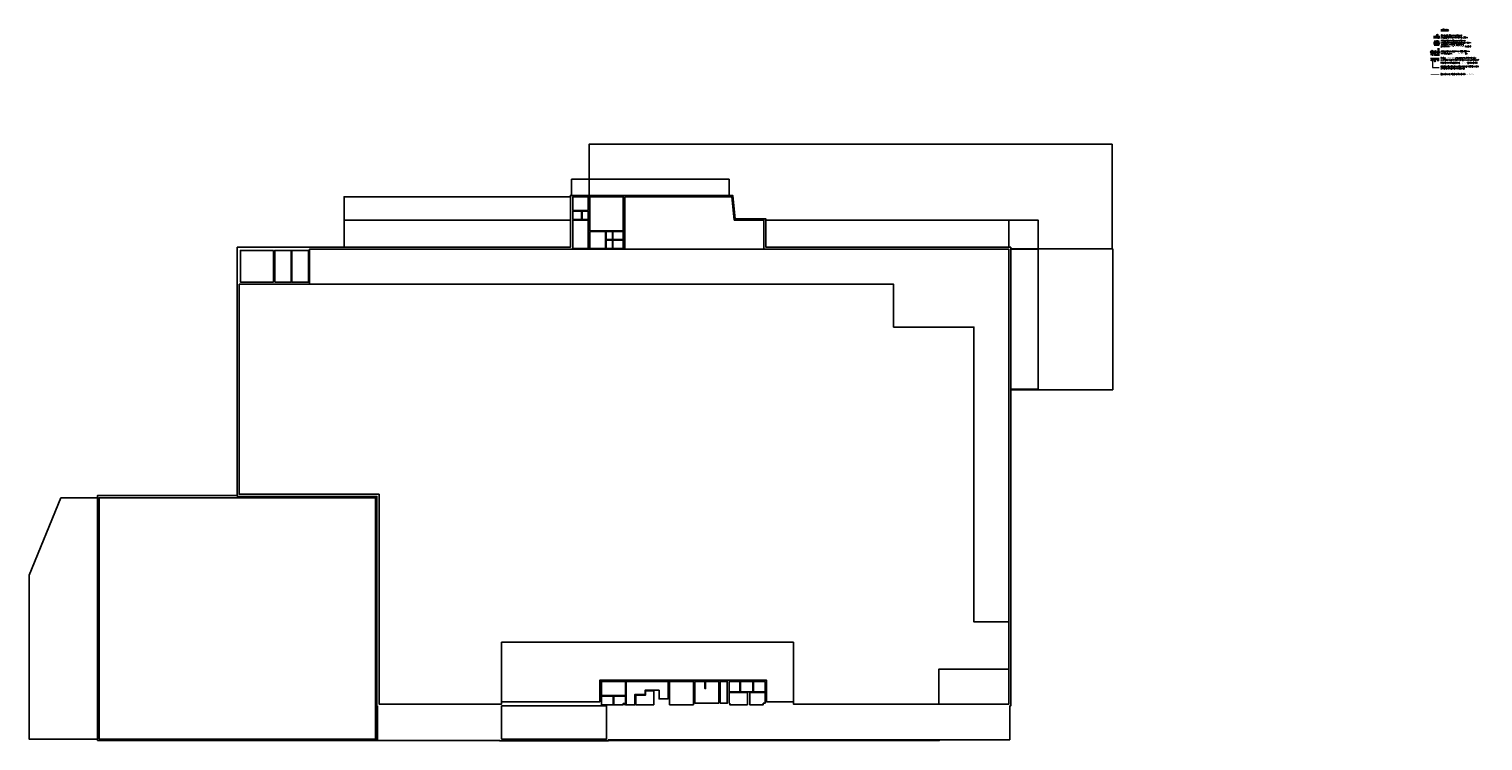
# Model space of a CAD drawing. Extents: x 153948 to 285449, y -89387 to -60195.
# Tile 1 of 108: x 221885 to 246812, y -85151 to -72943. Entities that reach past the tile are written whole.
import ezdxf
from ezdxf.enums import TextEntityAlignment as Align

# ---------------------------------------------------------------- set-up
doc = ezdxf.new("R2010")
doc.units = 0
doc.header["$LTSCALE"] = 100
doc.header["$MEASUREMENT"] = 0
doc.header["$PDMODE"] = 1
doc.linetypes.add('DASHED2', pattern=[0.375, 0.25, -0.125])
doc.linetypes.add('HIDDEN2', pattern=[4.7625, 3.175, -1.5875])
doc.layers.get('0').update_dxf_attribs({"linetype": 'CONTINUOUS'})
doc.layers.get('DEFPOINTS').update_dxf_attribs({"linetype": 'CONTINUOUS'})
for name, color, linetype in [('_INST OPIS', 7, 'CONTINUOUS'), ('_PROJ_WENTYL', 2, 'CONTINUOUS'), ('A-LINIA PASY', 253, 'CONTINUOUS'), ('R-----OP', 2, 'CONTINUOUS'), ('WIDOK', 11, 'CONTINUOUS')]:
    doc.layers.add(name, color=color, linetype=linetype)
doc.layers.add('_POWIERZCHNIE', color=191, linetype='CONTINUOUS', plot=False)
doc.layers.add('A-PROSTOWNIK', color=7, linetype='CONTINUOUS', true_color=0xff0f0f)
for name, color, linetype, lineweight in [('A-SCIANA MUR', 2, 'CONTINUOUS', 60), ('A-WYMIARY100', 7, 'CONTINUOUS', 15), ('AutoCAD_żelbet', 2, 'CONTINUOUS', 25), ('CEGLA', 4, 'CONTINUOUS', 30), ('PANELE', 3, 'CONTINUOUS', 25)]:
    doc.layers.add(name, color=color, linetype=linetype, lineweight=lineweight)
doc.styles.add('DYBY-NORMALNY-0-8-N', font='ROMANS.SHX', dxfattribs={"width": 0.8})
doc.styles.add('wym_romans', font='romans.shx', dxfattribs={"width": 0.7})
doc.dimstyles.new('100_CM_krótki', dxfattribs={"dimscale": 10, "dimtxt": 2, "dimasz": 1.1, "dimexe": 1.7, "dimexo": 2, "dimgap": 0.5, "dimtad": 1, "dimdec": 1, "dimrnd": 0.5, "dimzin": 9, "dimtxsty": 'wym_romans', "dimblk": 'ARCHTICK', "dimcen": 2, "dimdle": 1.7, "dimclrd": 256, "dimclre": 256, "dimclrt": 151, "dimadec": 1, "dimazin": 2, "dimtfac": 1, "dimtdec": 1, "dimtix": 1, "dimtmove": 1, "dimatfit": 2, "dimldrblk": 'ARCHTICK', "dimfxl": 1.8, "dimfxlon": 1, "dimtolj": 1, "dimtzin": 0, "dimlwd": -1, "dimlwe": -1, "dimarcsym": 0})

# ---------------------------------------------------------------- blocks, each defined once
blk = doc.blocks.new('symb_prost')
at = {"layer": 'A-PROSTOWNIK', "ltscale": 0.1, "const_width": 5}
blk.add_lwpolyline([(-15, 0), (15, 0), (15, -30), (-15, -30)], close=True, dxfattribs=at)
at = {"layer": 'A-PROSTOWNIK', "lineweight": 25, "ltscale": 0.1}
for points in [[(-15, -30), (15, 0)], [(-1, -20), (9, -20)], [(-1, -23), (2, -23)], [(9, -23), (6, -23)]]:
    blk.add_lwpolyline(points, dxfattribs=at)
blk.add_lwpolyline([(-11, -10), (-8, -7, -0.472451), (-5, -7), (-2, -10, 0.462364), (0, -10), (2, -8)], format="xyb", dxfattribs=at)
blk = doc.blocks.new('_ARCHTICK')
at = {"color": 0, "linetype": 'ByBlock', "const_width": 0.15}
blk.add_lwpolyline([(-0.5, -0.5), (0.5, 0.5)], dxfattribs=at)
blk = doc.blocks.new('*D937')
at = {"layer": 'A-WYMIARY100', "ltscale": 0.1, "transparency": 16777216}
for p, q in [((246042, -73069), (246060, -73069)), ((246042, -73094), (246060, -73094)), ((246043, -73052), (246043, -73111))]:
    blk.add_line(p, q, dxfattribs=at)
at = {"layer": 'DEFPOINTS', "color": 0, "ltscale": 0.1, "transparency": 16777216}
for p in [(246022, -73069), (246022, -73094), (246043, -73094)]:
    blk.add_point(p, dxfattribs=at)
at = {"layer": 'A-WYMIARY100', "ltscale": 0.1, "transparency": 16777216, "xscale": 11, "yscale": 11, "zscale": 11}
for p, rotation in [((246043, -73069), 90), ((246043, -73094), 270)]:
    blk.add_blockref('_ARCHTICK', p, dxfattribs=dict(at, rotation=rotation))
at = {"layer": 'A-WYMIARY100', "color": 151, "ltscale": 0.1, "transparency": 16777216, "insert": (246028, -73046), "char_height": 20, "attachment_point": 5, "rotation": 90, "style": 'wym_romans'}
blk.add_mtext('\\A1;25', dxfattribs=at)
blk = doc.blocks.new('*D938')
at = {"layer": 'A-WYMIARY100', "ltscale": 0.1, "transparency": 16777216}
for p, q in [((246043, -73174), (246026, -73174)), ((246043, -73198), (246026, -73198)), ((246043, -73157), (246043, -73215))]:
    blk.add_line(p, q, dxfattribs=at)
at = {"layer": 'DEFPOINTS', "color": 0, "ltscale": 0.1, "transparency": 16777216}
for p in [(246043, -73198), (246047, -73174), (246047, -73198)]:
    blk.add_point(p, dxfattribs=at)
at = {"layer": 'A-WYMIARY100', "ltscale": 0.1, "transparency": 16777216, "xscale": 11, "yscale": 11, "zscale": 11}
for p, rotation in [((246043, -73174), 90), ((246043, -73198), 270)]:
    blk.add_blockref('_ARCHTICK', p, dxfattribs=dict(at, rotation=rotation))
at = {"layer": 'A-WYMIARY100', "color": 151, "ltscale": 0.1, "transparency": 16777216, "insert": (246028, -73148), "char_height": 20, "attachment_point": 5, "rotation": 90, "style": 'wym_romans'}
blk.add_mtext('\\A1;24', dxfattribs=at)

msp = doc.modelspace()

# ---------------------------------------------------------------- hatches: boundary and pattern name
at = {"layer": 'A-SCIANA MUR', "lineweight": 9, "ltscale": 0.1}
h = msp.add_hatch(dxfattribs=at)
h.set_pattern_fill('ANSI31', color=8, scale=60)
h.set_pattern_definition([(45, (0, -17.2445), (-5.30330086, 5.30330086), [])])
h.paths.add_polyline_path([(245987.98, -73197.51), (245987.98, -73173.51), (245977.95, -73173.51), (245977.95, -73197.51)])
h.paths.add_polyline_path([(246011.98, -73173.51), (246011.98, -73197.51), (246064.32, -73197.51), (246064.32, -73173.51)])
at = {"layer": 'AutoCAD_żelbet'}
h = msp.add_hatch(dxfattribs=at)
h.set_pattern_fill('ANSI33', color=8, scale=25, style=0)
h.set_pattern_definition([(45, (242792.5764, -37886.012), (-4.4194174, 4.4194174), []), (45, (242796.996, -37886.012), (-4.4194174, 4.4194174), [3.125, -1.5625])])
h.paths.add_polyline_path([(246011.98, -73173.51), (245987.98, -73173.51), (245987.98, -73197.51), (246011.98, -73197.51)])

# ---------------------------------------------------------------- linework, layer by layer
at = {"color": 2}
msp.add_lwpolyline([(245987.98, -73197.51), (245987.98, -73173.51), (246011.98, -73173.51), (246011.98, -73197.51), (245987.98, -73197.51)], dxfattribs=at)
at = {"layer": '_POWIERZCHNIE', "ltscale": 0.1}
for points in [[(240455.67, -74919.19), (240455.67, -76709.19), (238717.17, -76709.19), (238717.17, -76684.19), (234517.67, -76684.19), (234517.67, -76197.76), (233992.18, -76197.76), (233949.81, -75794.69), (231485.67, -75794.69), (231485.67, -74919.19), (240455.67, -74919.19)], [(225454.17, -76684.19), (227285.67, -76684.19), (227285.67, -76219.19), (231165.69, -76219.19), (231165.7, -75794.69), (231485.67, -75794.69), (231485.67, -75519.19), (233885.67, -75519.19), (233885.67, -75794.69), (233949.81, -75794.69), (233992.15, -76197.76), (234517.67, -76197.76), (234517.67, -76219.19), (239185.67, -76219.19), (239185.67, -76684.19), (239185.67, -76684.19), (239185.67, -76684.19), (239185.67, -76684.19), (239185.67, -76719.19), (239185.67, -79119.19), (239185.67, -79119.19), (238717.17, -79119.19), (238717.17, -84550.69), (238700.67, -84550.69), (238700.67, -85130.69), (237497.67, -85130.69), (237497.67, -85140.69), (231817.67, -85140.69), (231817.67, -85150.69), (229953.67, -85150.69), (229953.67, -85140.59), (227858.17, -85141.09), (227858.17, -84550.69), (227848.09, -84550.69), (227848.17, -80956.69), (225454.17, -80956.69), (225454.17, -76684.19)], [(225454.17, -80956.69), (227848.17, -80956.69), (227848.04, -84550.69), (227848.09, -85141.09), (227885.67, -85140.66), (229953.67, -85140.66), (229953.67, -85150.69), (231817.67, -85150.69), (231817.67, -85130.69), (238700.67, -85130.69), (238700.67, -84550.69), (238717.17, -84550.69), (238717.17, -76684.19), (234517.67, -76684.19), (234517.67, -76197.76), (233992.15, -76197.76), (233949.81, -75794.69), (231165.7, -75794.69), (231165.7, -76684.19), (225454.17, -76684.19), (225454.17, -80956.69)], [(232097.63, -75819.19), (233932.28, -75819.19), (233974.28, -76219.19), (233974.28, -76219.19), (234485.67, -76219.19), (234485.67, -76719.19), (232097.67, -76719.31), (232097.63, -75819.19)], [(231209.67, -76067.16), (231358.66, -76067.19), (231358.66, -76207.19), (231368.66, -76207.19), (231368.66, -76067.17), (231473.67, -76067.16), (231473.67, -76207.19), (231209.67, -76207.19), (231209.67, -76067.16)], [(231780.65, -76415.19), (231885.67, -76415.19), (231885.67, -76550.19), (231895.67, -76550.19), (231895.69, -76415.19), (232073.67, -76415.19), (232073.67, -76550.19), (231780.65, -76550.19), (231780.65, -76415.19)], [(238685.67, -83111.16), (238685.67, -76719.19), (227885.67, -76719.19), (226690.17, -76719.19), (226690.17, -77319.19), (236707.65, -77319.19), (236707.65, -78055.15), (238085.67, -78055.15), (238085.67, -83111.16), (238085.67, -83111.16), (238685.67, -83111.16)], [(231780.65, -76562.19), (231885.7, -76562.19), (231885.7, -76707.19), (231895.73, -76707.19), (231895.73, -76562.19), (232073.67, -76562.19), (232073.67, -76707.19), (231780.65, -76707.19), (231780.65, -76562.19)], [(225485.67, -77319.19), (236707.65, -77319.19), (236707.65, -78055.15), (238085.67, -78055.15), (238085.67, -83111.16), (238685.67, -83111.16), (238685.49, -83919.39), (237485.3, -83919.19), (237485.67, -84519.19), (234989.63, -84519.19), (234989.63, -83457.34), (229985.67, -83457.34), (229985.67, -84519.19), (227885.67, -84519.19), (227885.67, -80919.19), (225485.67, -80919.19), (225485.67, -77319.19)], [(222430.47, -80979.19), (223058.17, -80979.19), (223058.17, -85119.19), (221885.67, -85119.19), (221884.84, -82310.41), (222430.47, -80979.19)], [(237486.11, -84519.19), (237499.67, -84519.19), (238685.67, -84519.19), (238685.49, -83919.39), (237485.67, -83919.19), (237485.67, -84519.19)], [(232123.67, -84131.19), (232840.62, -84131.19), (232840.62, -84431.19), (232685.67, -84431.19), (232685.67, -84281.19), (232445.67, -84281.19), (232445.67, -84354.37), (232273.67, -84354.37), (232273.67, -84530.69), (232123.67, -84530.69), (232123.67, -84129.19)], [(233483.46, -84131.19), (233711, -84131.19), (233711, -84505.69), (233301.92, -84505.69), (233301.92, -84131.19), (233471.46, -84131.19), (233471.5, -84253.81), (233483.46, -84253.81), (233483.46, -84131.19)], [(233891, -84131.19), (234071, -84131.19), (234071, -84308.69), (233891, -84308.69), (233891, -84318.69), (234201.86, -84318.69), (234201.86, -84530.69), (234201.86, -84530.69), (233899.67, -84530.69), (233899.67, -84503.86), (233891, -84503.86), (233891, -84131.19)], [(234503.67, -84131.19), (234304, -84131.19), (234304, -84308.69), (234498.57, -84308.69), (234498.57, -84318.69), (234241.86, -84318.69), (234241.86, -84530.69), (234473.67, -84530.69), (234473.67, -84504.19), (234503.67, -84504.19), (234503.67, -84131.19)], [(231697.75, -84382.71), (231899.44, -84382.71), (231899.43, -84530.69), (231909.43, -84530.69), (231909.44, -84382.71), (232113.67, -84382.71), (232113.67, -84530.69), (232097.67, -84530.69), (232097.67, -84507.69), (232073.67, -84507.69), (232073.67, -84530.69), (231697.75, -84530.69), (231697.72, -84382.71)], [(232285.67, -84364.37), (232455.67, -84364.37), (232455.67, -84291.19), (232595.67, -84291.19), (232595.67, -84530.69), (232285.67, -84530.69), (232285.67, -84364.37)], [(229986.05, -84550.69), (231785.67, -84550.69), (231785.67, -85119.19), (229986.05, -85119.19), (229986.05, -84550.69)]]:
    msp.add_lwpolyline(points, dxfattribs=at)
for points in [[(225454.17, -80941.69), (225454.17, -80941.69), (225454.17, -76684.19), (227285.67, -76684.19), (227285.67, -76219.19), (231165.69, -76219.19), (231165.7, -75794.69), (231185.67, -75794.69), (231185.67, -75519.19), (233885.67, -75519.19), (233885.67, -75794.69), (233949.81, -75794.69), (233992.15, -76197.76), (234517.67, -76197.76), (234517.67, -76219.19), (238685.67, -76219.19), (238685.67, -76684.19), (238717.17, -76684.19), (238717.17, -76709.19), (238717.17, -76719.19), (239185.67, -76719.19), (239185.67, -79119.19), (239185.67, -79119.19), (238717.17, -79119.19), (238717.17, -84550.69), (238700.67, -84550.69), (238700.67, -85130.69), (237497.67, -85130.69), (237497.67, -85140.69), (231817.67, -85140.69), (231817.67, -85150.69), (229953.67, -85150.69), (229953.67, -85140.59), (227858.17, -85141.09), (227858.17, -85141.09), (227858.17, -85141.09), (227858.17, -85141.09), (227858.17, -85141.09), (223058.17, -85141.09), (223058.17, -80941.69)], [(231165.67, -76684.18), (227285.67, -76684.19), (227285.67, -75819.19), (231165.7, -75819.19)], [(231473.67, -76057.17), (231209.67, -76057.16), (231209.67, -75819.19), (231473.67, -75819.19)], [(231497.67, -76405.19), (232073.63, -76405.19), (232073.63, -75819.19), (231497.67, -75819.19)], [(231473.67, -76707.19), (231209.67, -76707.19), (231209.67, -76219.19), (231473.67, -76219.19)], [(231768.65, -76707.19), (231497.67, -76707.19), (231497.67, -76415.19), (231768.65, -76415.19)], [(226073.67, -76738.19), (225507.67, -76738.19), (225507.67, -77283.19), (226073.67, -77283.19)], [(226097.67, -77283.19), (226379.67, -77283.19), (226379.67, -76738.19), (226097.67, -76738.19)], [(226391.67, -77283.19), (226673.67, -77283.19), (226673.67, -76738.19), (226391.67, -76738.19)], [(240465.67, -76709.19), (238717.17, -76709.19), (238717.17, -79129.19), (240465.67, -79129.19)], [(223085.67, -85119.19), (227825.67, -85119.19), (227825.67, -80979.19), (223085.67, -80979.19)], [(229985.67, -83457.34), (234989.63, -83457.34), (234989.63, -84480.19), (234985.93, -84480.19), (234527.67, -84480.19), (234527.67, -84107.19), (231673.76, -84107.19), (231673.76, -84480.19), (231673.76, -84480.19), (229985.67, -84480.19), (229985.67, -84480.19)], [(232113.67, -84372.71), (231697.75, -84372.71), (231697.75, -84131.19), (232113.72, -84131.19)], [(232864.62, -84530.69), (233276.92, -84530.69), (233276.92, -84131.19), (232864.62, -84131.19)], [(233736, -84505.69), (233856, -84505.69), (233856, -84131.19), (233736, -84131.19)], [(234294, -84308.69), (234081, -84308.69), (234081, -84131.19), (234294, -84131.19)]]:
    msp.add_lwpolyline(points, close=True, dxfattribs=at)
at = {"layer": '_PROJ_WENTYL', "ltscale": 0.1}
for points in [[(246077.26, -73340.31), (245968.12, -73340.31)], [(246038.72, -73340.31), (246019.57, -73333.52)], [(246038.72, -73340.31), (246019.57, -73347.1)], [(246043.54, -73290.31), (246058.04, -73390.31)], [(246058.04, -73290.31), (246043.54, -73390.31)], [(246043.54, -73390.31), (246043.54, -73290.31)]]:
    msp.add_lwpolyline(points, dxfattribs=at)
msp.add_lwpolyline([(246058.04, -73390.31), (246058.04, -73290.31), (246043.54, -73290.31), (246043.54, -73390.31)], close=True, dxfattribs=at)
msp.add_circle((245941.45, -73340.31), 26.67, dxfattribs=at)
at = {"layer": 'A-LINIA PASY', "color": 253, "true_color": 0xababab, "const_width": 12}
msp.add_lwpolyline([(246062.59, -73719.91), (245915.77, -73719.91)], dxfattribs=at)
at = {"layer": 'A-SCIANA MUR', "linetype": 'DASHED2', "lineweight": 9, "ltscale": 0.5}
for p, q in [((245977.95, -73103.22), (245977.95, -73059.02)), ((245977.95, -73207.11), (245977.95, -73163.91)), ((246064.32, -73059.02), (246064.32, -73103.22)), ((246064.32, -73163.91), (246064.32, -73207.11)), ((245924.27, -73486.69), (245924.27, -73433.32)), ((246057.94, -73485.4), (246057.94, -73436.1))]:
    msp.add_line(p, q, dxfattribs=at)
at = {"layer": 'A-SCIANA MUR', "ltscale": 0.1}
for p, q in [((245977.95, -73173.51), (246064.32, -73173.51)), ((246064.32, -73197.51), (245977.95, -73197.51))]:
    msp.add_line(p, q, dxfattribs=at)
at = {"layer": 'A-SCIANA MUR', "color": 8, "linetype": 'HIDDEN2', "lineweight": 9, "ltscale": 0.03}
for points in [[(246065.29, -73282.01), (246036.29, -73282.01)], [(246065.29, -73398.61), (246036.29, -73398.61)]]:
    msp.add_lwpolyline(points, dxfattribs=at)
at = {"layer": 'CEGLA', "ltscale": 0.1}
for p, q in [((245977.95, -73068.62), (246064.32, -73068.62)), ((246064.32, -73093.62), (245977.95, -73093.62))]:
    msp.add_line(p, q, dxfattribs=at)
at = {"layer": 'PANELE', "ltscale": 0.5}
for p, q in [((246043.54, -73290.31), (246043.54, -73282.01)), ((246058.04, -73290.31), (246058.04, -73282.01)), ((246043.54, -73398.61), (246043.54, -73390.31)), ((246058.04, -73398.61), (246058.04, -73390.31))]:
    msp.add_line(p, q, dxfattribs=at)
for points in [[(246043.54, -73290.31), (246058.04, -73290.31)], [(246043.54, -73390.31), (246058.04, -73390.31)]]:
    msp.add_lwpolyline(points, dxfattribs=at)
at = {"layer": 'R-----OP', "color": 2, "lineweight": 9}
msp.add_lwpolyline([(245948.48, -73475.41), (245948.48, -73603.54), (246059.87, -73603.54)], dxfattribs=at)
at = {"layer": 'WIDOK', "linetype": 'Continuous', "lineweight": 20, "ltscale": 0.1}
for points in [[(246057.94, -73449.41), (245924.27, -73449.41)], [(246057.94, -73463.41), (245924.27, -73463.41)]]:
    msp.add_lwpolyline(points, dxfattribs=at)
at = {"layer": 'WIDOK', "linetype": 'HIDDEN2', "lineweight": 35, "ltscale": 0.1}
msp.add_lwpolyline([(246057.94, -73475.41), (245924.27, -73475.41)], dxfattribs=at)

# ---------------------------------------------------------------- block references
at = {"layer": 'A-PROSTOWNIK'}
msp.add_blockref('symb_prost', (245991.11, -73475.41), dxfattribs=at)

# ---------------------------------------------------------------- texts
at = {"layer": '_INST OPIS', "style": 'DYBY-NORMALNY-0-8-N', "width": 0.75}
for s, p in [('K.G.+2,70', (245973.67, -73387.17)), ('100', (245991.83, -73325.9)), ('50', (245991.83, -73356.57))]:
    msp.add_text(s, height=19, dxfattribs=at).set_placement(p, align=Align.MIDDLE)
at = {"layer": '_INST OPIS', "insert": (245927.64, -73330.93), "char_height": 19, "attachment_point": 1, "style": 'DYBY-NORMALNY-0-8-N'}
msp.add_mtext_dynamic_manual_height_columns('CP', width=58.1906, gutter_width=1, heights=[0], dxfattribs=at)
at = {"layer": 'R-----OP', "color": 2, "style": 'DYBY-NORMALNY-0-8-N', "width": 0.8}
for s, height, p in [('%%ULEGENDA', 25, (246090.71, -72956.4)), ('+ RDZENIE I WIEŃCE ŻELBETOWE', 20, (246090.71, -73207.81)), ('Z BLOCZKÓW SILIKATOWYCH gr. 25cm', 20, (246090.71, -73086.99)), ('Z BLOCZKÓW GAZOBETONOWYCH gr. 24cm', 20, (246090.71, -73176.95)), ('ZATARTA NA GŁADKO+MALOWANIE: RAL9010', 20, (246090.71, -73241.66)), ('ISTNIEJĄCE ŚCIANY MUROWANE', 20, (246090.71, -73053.4)), ('PROJEKTOWANA ŚCIANA MUROWANA', 20, (246090.71, -73143.36)), ('PROSTOWNIKI STACJONARNE. ŁACZNIE 20 STANOWISK', 20, (246086.15, -73523.52)), ('TYP OCIEPLONY.         SIŁOWNIK Ex', 20, (246090.71, -73361.01)), ('PROJEKTOWANA CZERPNIA 1000x500mm ', 20, (246090.71, -73324.84))]:
    msp.add_text(s, height=height, dxfattribs=at).set_placement(p, align=Align.MIDDLE_LEFT)
at = {"layer": 'R-----OP', "color": 2, "char_height": 20, "attachment_point": 1, "style": 'DYBY-NORMALNY-0-8-N'}
for s, insert in [('STACJA ŁADOWANIA URZĄDZEŃ TRANSPORTOWYCH \\PZ NAPĘDEM ELEKTRYCZNYM/WÓZKI AKUMULATOROWE/', (246088.14, -73430.18)), ('{\\C7;KONSTRUKCJA STALOWA POD MONTAŻ PROSTOWNIKÓW\\PZ PROFILI STALOWYCH RK120x120}', (246088.14, -73575.49)), ('{\\C7;OZNAKOWANIE POZIOME STANOWISK ŁADOWANIA}', (246088.14, -73706.5))]:
    msp.add_mtext_dynamic_manual_height_columns(s, width=736.2688, gutter_width=1, heights=[0], dxfattribs=dict(at, insert=insert))

# ---------------------------------------------------------------- dimensions: what is measured, and where the dimension line sits
at = {"layer": 'A-WYMIARY100', "ltscale": 0.1}
for base, p1, p2, picture, middle in [((246043.32, -73093.62), (246022.07, -73068.62), (246022.07, -73093.62), '*D937', (246043.32, -73045.74)), ((246043.32, -73197.51), (246047.03, -73173.51), (246047.03, -73197.51), '*D938', (246043.32, -73148.39))]:
    dim = msp.add_linear_dim(base=base, p1=p1, p2=p2, angle=90, dimstyle='100_CM_krótki', dxfattribs=at)
    dim.commit()
    dim.dimension.update_dxf_attribs({"geometry": picture, "text_midpoint": middle, "dimtype": 160})

doc.saveas('drawing.dxf')
